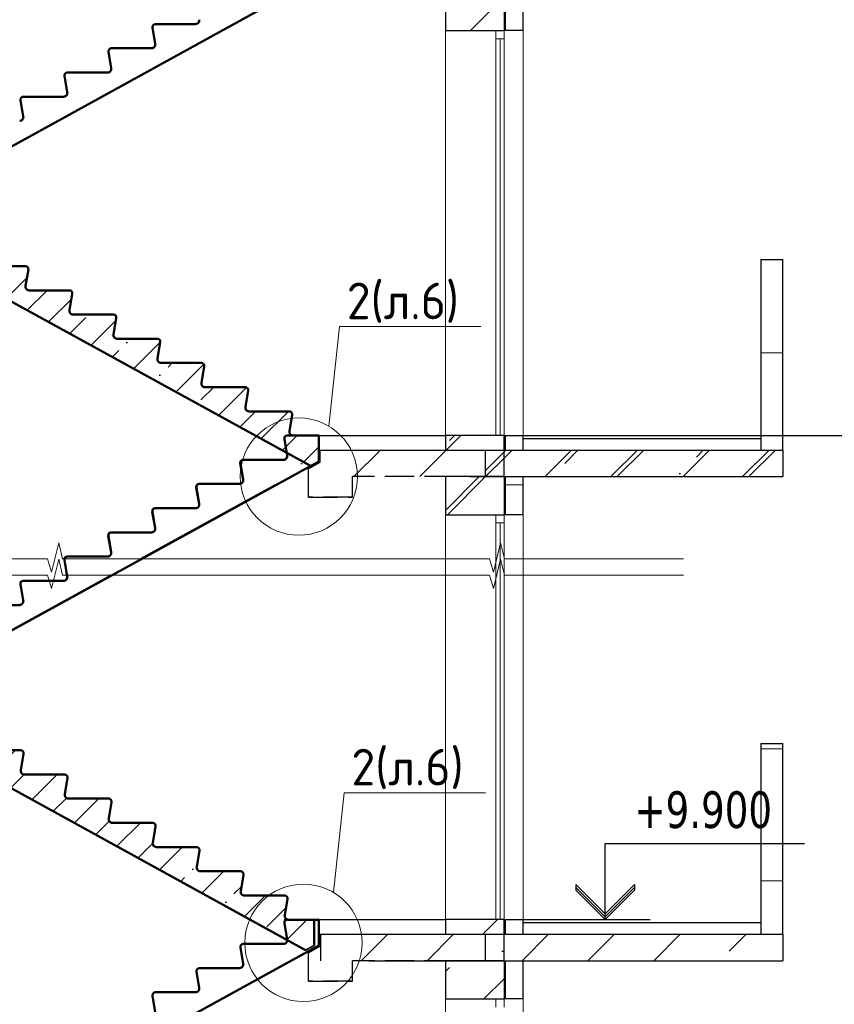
# Model space of a CAD drawing. Header units: millimetres. Extents: x 259029 to 2494469, y -731578 to -57567.
# Tile 45 of 207: x 372904 to 378460, y -640483 to -633771. Entities that reach past the tile are written whole.
import ezdxf
from ezdxf import colors
from ezdxf.entities.mleader import LeaderData, LeaderLine
from ezdxf.math import Vec2, Vec3

# ---------------------------------------------------------------- set-up
doc = ezdxf.new("R2010")
doc.units = ezdxf.units.MM
doc.linetypes.add('______2', pattern=[270, 200, -70])
for name, color, linetype, lineweight in [('Standard', 7, 'Continuous', 25), ('Общий01', 7, 'Continuous', 13), ('ПЛИТА', 152, 'Continuous', 35), ('Размеры кладочные', 3, 'Continuous', 20), ('РАЗРЕЗЫ', 10, 'Continuous', 60), ('Символы 0.20', 1, 'Continuous', 20), ('Стена', 7, 'Continuous', 50), ('Стена_ бетон несущ.', 253, 'Continuous', 70)]:
    doc.layers.add(name, color=color, linetype=linetype, lineweight=lineweight)
doc.styles.add('TAHOMA', font='tahoma.ttf')
doc.styles.add('ГОСТ', font='GOST_Common.ttf')
pattern_1 = [(45, (-451920.53, -283940.7), (-449.0128, 449.0128), []), (45, (-451471.5, -283940.7), (-449.0128, 449.0128), [793.75, -158.75, 0, -158.75])]
pattern_2 = [(45, (-451920.53, -303740.7), (-449.0128, 449.0128), []), (45, (-451471.5, -303740.7), (-449.0128, 449.0128), [793.75, -158.75, 0, -158.75])]
pattern_3 = [(0, (366591, -661691.55), (450, 450), [450, -450]), (90, (366591, -661691.55), (-450, 450), [450, -450])]
pattern_4 = [(0, (366591, -681491.55), (450, 450), [450, -450]), (90, (366591, -681491.55), (-450, 450), [450, -450])]

# ---------------------------------------------------------------- blocks, each defined once
blk = doc.blocks.new('_None')
blk = doc.blocks.new('НОВЫЙ')
at = {"layer": 'Standard', "color": 5, "linetype": 'Continuous', "lineweight": 50, "transparency": 33554687}
for p, q in [((381795.4, -472257), (381776.2, -472145.8)), ((381795.8, -472121.9), (382011.4, -472121.7)), ((382011.4, -472121.9), (381835.3, -472121.9)), ((382011.4, -472121.9), (382011.4, -472297.6)), ((378952.4, -473979.3), (382011.4, -472297.6)), ((381495.4, -472422), (381476.2, -472310.8)), ((381495.8, -472286.9), (381770.9, -472286.9)), ((381195.4, -472587), (381176.2, -472475.8)), ((381195.8, -472451.9), (381470.9, -472451.9)), ((380895.4, -472752), (380876.2, -472640.8)), ((380895.8, -472616.9), (381170.9, -472616.9)), ((380595.4, -472917), (380576.2, -472805.8)), ((380595.8, -472781.9), (380870.9, -472781.9)), ((380295.4, -473082), (380276.2, -472970.8)), ((380295.8, -472946.9), (380570.9, -472946.9)), ((379995.8, -473111.9), (380270.9, -473111.9)), ((379995.4, -473247), (379976.2, -473135.8)), ((379695.4, -473412), (379676.2, -473300.8)), ((379695.8, -473276.9), (379970.9, -473276.9)), ((379395.8, -473441.9), (379670.9, -473441.9)), ((379395.4, -473577), (379376.2, -473465.8)), ((379095.4, -473742), (379076.2, -473630.8)), ((379095.8, -473606.9), (379370.9, -473606.9)), ((378894.8, -473771.9), (378894.9, -473836.7)), ((378894.8, -473771.9), (378894.8, -473947.6)), ((378894.8, -473771.9), (379070.9, -473771.9))]:
    blk.add_line(p, q, dxfattribs=at)
for centre, radius, start, end in [((381795.8, -472141.9), 20, 90, 191.30993), ((381495.8, -472306.9), 20, 90, 191.30993), ((381770.9, -472261.9), 25, 270, 11.30993), ((381470.9, -472426.9), 25, 270, 11.30993), ((381195.8, -472471.9), 20, 90, 191.30993), ((380895.8, -472636.9), 20, 90, 191.30993), ((381170.9, -472591.9), 25, 270, 11.30993), ((380870.9, -472756.9), 25, 270, 11.30993), ((380595.8, -472801.9), 20, 90, 191.30993), ((380295.8, -472966.9), 20, 90, 191.30993), ((380570.9, -472921.9), 25, 270, 11.30993), ((379995.8, -473131.9), 20, 90, 191.30993), ((380270.9, -473086.9), 25, 270, 11.30993), ((379970.9, -473251.9), 25, 270, 11.30993), ((379695.8, -473296.9), 20, 90, 191.30993), ((379395.8, -473461.9), 20, 90, 191.30993), ((379670.9, -473416.9), 25, 270, 11.30993), ((379370.9, -473581.9), 25, 270, 11.30993), ((379095.8, -473626.9), 20, 90, 191.30993), ((379070.9, -473746.9), 25, 270, 11.30993)]:
    blk.add_arc(centre, radius, start, end, dxfattribs=at)
at = {"layer": 'РАЗРЕЗЫ', "color": 5, "lineweight": 35}
for p, q in [((382011.4, -472297.6), (382011.4, -472121.9)), ((382011.4, -472297.6), (382011.4, -472297.6)), ((378894.8, -473947.6), (378894.8, -473771.9)), ((378952.4, -473979.3), (378894.8, -473947.6))]:
    blk.add_line(p, q, dxfattribs=at)
blk = doc.blocks.new('марш2')
at = {"layer": 'РАЗРЕЗЫ', "lineweight": -2}
h = blk.add_hatch(dxfattribs=at)
h.set_pattern_fill('ANSI35', color=256, scale=50)
h.paths.add_polyline_path([(519266.6, -473418), (519247, -473531.5, 0.457423), (519271.7, -473560.2), (519546.8, -473560.2, -0.457423), (519566.6, -473583), (519547, -473696.5, 0.457423), (519571.7, -473725.2), (519846.8, -473725.2, -0.457423), (519866.6, -473748), (519847, -473861.5, 0.457423), (519871.7, -473890.2), (520146.8, -473890.2, -0.457423), (520166.6, -473913), (520147, -474026.5, 0.457423), (520171.7, -474055.2), (520446.8, -474055.2, -0.457423), (520466.6, -474078), (520447, -474191.5, 0.457423), (520471.7, -474220.2), (520746.8, -474220.2, -0.457423), (520766.6, -474243), (520747, -474356.5, 0.457423), (520771.7, -474385.2), (521046.8, -474385.2, -0.457423), (521066.6, -474408), (521047, -474521.5, 0.457423), (521071.7, -474550.2), (521346.8, -474550.2, -0.457423), (521366.6, -474573), (521347, -474686.5, 0.457423), (521371.7, -474715.2), (521646.8, -474715.2, -0.457423), (521666.6, -474738), (521647, -474851.5, 0.457423), (521671.7, -474880.2), (521946.8, -474880.2, -0.457423), (521966.6, -474903), (521947, -475016.5, 0.457423), (521971.7, -475045.2), (522147.9, -475045.2), (522147.9, -475220.9), (522090.2, -475252.5), (519031.2, -473570.9), (519031.2, -473395), (519246.9, -473395.2, -0.457187)])
at = {"layer": 'РАЗРЕЗЫ', "color": 2, "lineweight": -2, "xscale": -1}
blk.add_blockref('НОВЫЙ', (901042.6, -1273.3), dxfattribs=at)

msp = doc.modelspace()

# ---------------------------------------------------------------- hatches: boundary and pattern name
at = {"layer": 'Standard', "linetype": 'Continuous', "lineweight": 13}
h = msp.add_hatch(dxfattribs=at)
h.set_pattern_fill('____', scale=450, style=0, pattern_type=2)
h.set_pattern_definition(pattern_3)
h.paths.add_polyline_path([(377957.7, -636705.6), (378107.7, -636705.6), (378107.7, -635405.6), (377957.7, -635405.6)], flags=0)
h = msp.add_hatch(dxfattribs=at)
h.set_pattern_fill('____', scale=450, style=0, pattern_type=2)
h.set_pattern_definition(pattern_4)
h.paths.add_polyline_path([(377957.7, -636705.6), (378107.7, -636705.6), (378107.7, -635405.6), (377957.7, -635405.6)], flags=0)
h = msp.add_hatch(dxfattribs=at)
h.set_pattern_fill('____', scale=450, style=0, pattern_type=2)
h.set_pattern_definition(pattern_3)
h.paths.add_polyline_path([(376337.7, -637145.6), (376337.7, -636885.6), (376217.7, -636885.6), (376217.7, -637145.6)], flags=0)
h = msp.add_hatch(dxfattribs=at)
h.set_pattern_fill('____', scale=450, style=0, pattern_type=2)
h.set_pattern_definition(pattern_4)
h.paths.add_polyline_path([(376337.7, -637145.6), (376337.7, -636885.6), (376217.7, -636885.6), (376217.7, -637145.6)], flags=0)
h = msp.add_hatch(dxfattribs=at)
h.set_pattern_fill('____', scale=450, style=0, pattern_type=2)
h.set_pattern_definition(pattern_3)
h.paths.add_polyline_path([(377957.7, -640005.6), (378107.7, -640005.6), (378107.7, -638705.6), (377957.7, -638705.6)], flags=0)
at = {"layer": 'Стена_ бетон несущ.', "linetype": 'Continuous', "lineweight": 13}
h = msp.add_hatch(dxfattribs=at)
h.set_pattern_fill('ANSI35', color=9, scale=100, style=0)
h.set_pattern_definition(pattern_2)
h.paths.add_polyline_path([(376207.7, -633845.6), (376207.7, -633585.6), (375807.7, -633585.6), (375807.7, -633845.6)], flags=0)
h = msp.add_hatch(dxfattribs=at)
h.set_pattern_fill('ANSI35', color=9, scale=100, style=0)
h.set_pattern_definition(pattern_1)
h.paths.add_polyline_path([(375807.7, -636705.6), (376207.7, -636705.6), (376207.7, -636605.6), (375807.7, -636605.6)], flags=0)
h = msp.add_hatch(dxfattribs=at)
h.set_pattern_fill('ANSI35', color=9, scale=100, style=0)
h.set_pattern_definition(pattern_2)
h.paths.add_polyline_path([(375807.7, -636705.6), (376207.7, -636705.6), (376207.7, -636605.6), (375807.7, -636605.6)], flags=0)
at = {"layer": 'Стена_ бетон несущ.', "linetype": 'Continuous', "lineweight": 25}
h = msp.add_hatch(dxfattribs=at)
h.set_pattern_fill('ANSI35', scale=100, style=0)
h.set_pattern_definition(pattern_2)
h.paths.add_polyline_path([(374707.7, -636885.6), (376077.8, -636885.6), (376077.8, -636705.6), (374707.7, -636705.6)])
at = {"layer": 'Стена_ бетон несущ.', "linetype": 'Continuous', "lineweight": 13}
h = msp.add_hatch(dxfattribs=at)
h.set_pattern_fill('ANSI35', scale=100, style=0)
h.set_pattern_definition(pattern_1)
h.paths.add_polyline_path([(376077.8, -636885.6), (376207.7, -636885.6), (376207.7, -636705.6), (376077.8, -636705.6)], flags=0)
h = msp.add_hatch(dxfattribs=at)
h.set_pattern_fill('ANSI35', scale=100, style=0)
h.set_pattern_definition(pattern_2)
h.paths.add_polyline_path([(376077.8, -636885.6), (376207.7, -636885.6), (376207.7, -636705.6), (376077.8, -636705.6)], flags=0)
at = {"layer": 'Стена_ бетон несущ.', "linetype": 'Continuous', "lineweight": 25}
h = msp.add_hatch(dxfattribs=at)
h.set_pattern_fill('ANSI35', scale=100, style=0)
h.set_pattern_definition(pattern_1)
h.paths.add_polyline_path([(376207.7, -636705.6), (376207.7, -636885.6), (378107.7, -636885.6), (378107.7, -636705.6)])
h = msp.add_hatch(dxfattribs=at)
h.set_pattern_fill('ANSI35', scale=100, style=0)
h.set_pattern_definition(pattern_2)
h.paths.add_polyline_path([(376207.7, -636705.6), (376207.7, -636885.6), (378107.7, -636885.6), (378107.7, -636705.6)])
at = {"layer": 'Стена_ бетон несущ.', "linetype": 'Continuous', "lineweight": 13}
h = msp.add_hatch(dxfattribs=at)
h.set_pattern_fill('ANSI35', color=9, scale=100, style=0)
h.set_pattern_definition(pattern_1)
h.paths.add_polyline_path([(376207.7, -637145.6), (376207.7, -636885.6), (375807.7, -636885.6), (375807.7, -637145.6)], flags=0)
h = msp.add_hatch(dxfattribs=at)
h.set_pattern_fill('ANSI35', color=9, scale=100, style=0)
h.set_pattern_definition(pattern_2)
h.paths.add_polyline_path([(376207.7, -637145.6), (376207.7, -636885.6), (375807.7, -636885.6), (375807.7, -637145.6)], flags=0)
h = msp.add_hatch(dxfattribs=at)
h.set_pattern_fill('ANSI35', color=9, scale=100, style=0)
h.set_pattern_definition(pattern_1)
h.paths.add_polyline_path([(375807.7, -640005.6), (376207.7, -640005.6), (376207.7, -639905.6), (375807.7, -639905.6)], flags=0)
at = {"layer": 'Стена_ бетон несущ.', "linetype": 'Continuous', "lineweight": 25}
h = msp.add_hatch(dxfattribs=at)
h.set_pattern_fill('ANSI35', scale=100, style=0)
h.set_pattern_definition([(45, (-451670.5, -283940.7), (-449.0128, 449.0128), []), (45, (-451221.46, -283940.7), (-449.0128, 449.0128), [793.75, -158.75, 0, -158.75])])
h.paths.add_polyline_path([(374957.7, -640185.6), (376327.8, -640185.6), (376327.8, -640005.6), (374957.7, -640005.6)])
h = msp.add_hatch(dxfattribs=at)
h.set_pattern_fill('ANSI35', scale=100, style=0)
h.set_pattern_definition(pattern_1)
h.paths.add_polyline_path([(376207.7, -640005.6), (376207.7, -640185.6), (378107.7, -640185.6), (378107.7, -640005.6)])
at = {"layer": 'Стена_ бетон несущ.', "linetype": 'Continuous', "lineweight": 13}
h = msp.add_hatch(dxfattribs=at)
h.set_pattern_fill('ANSI35', color=9, scale=100, style=0)
h.set_pattern_definition(pattern_1)
h.paths.add_polyline_path([(376207.7, -640445.6), (376207.7, -640185.6), (375807.7, -640185.6), (375807.7, -640445.6)], flags=0)

# ---------------------------------------------------------------- linework, layer by layer
at = {"color": 0}
for p, q in [((376337.7, -636605.6), (380420.5, -636605.6)), ((376244.7, -639904.6), (377202.9, -639904.6))]:
    msp.add_line(p, q, dxfattribs=at)
at = {"layer": 'Standard', "color": 5, "linetype": 'Continuous', "lineweight": 50, "transparency": 33554687}
for p, q in [((371885.1, -635163.2), (374736, -633595.9)), ((373828.1, -633935.9), (373808.8, -633824.7)), ((373828.5, -633800.8), (374103.6, -633800.8)), ((373528.1, -634100.9), (373508.8, -633989.7)), ((373528.5, -633965.8), (373803.6, -633965.8)), ((373228.5, -634130.8), (373503.6, -634130.8)), ((373228.1, -634265.9), (373208.8, -634154.7)), ((372928.1, -634430.9), (372908.8, -634319.7)), ((372928.5, -634295.8), (373203.6, -634295.8))]:
    msp.add_line(p, q, dxfattribs=at)
at = {"layer": 'Standard', "color": 7, "linetype": 'Continuous', "lineweight": 13}
for p, q in [((376151.7, -633845.6), (376151.7, -633901.6)), ((376207.7, -633901.6), (376207.7, -633845.6)), ((376151.7, -633901.6), (376151.7, -636605.6)), ((376151.7, -633901.6), (376151.7, -636605.6)), ((376151.7, -633901.6), (376207.7, -633901.6)), ((376179.7, -636604.6), (376179.7, -633901.6)), ((376179.7, -636604.6), (376179.7, -633901.6)), ((376207.7, -636605.6), (376207.7, -633901.6)), ((376207.7, -636605.6), (376207.7, -633901.6)), ((376151.7, -637145.6), (376151.7, -637201.6)), ((376151.7, -637145.6), (376151.7, -637201.6)), ((376207.7, -637201.6), (376207.7, -637145.6)), ((376207.7, -637201.6), (376207.7, -637145.6)), ((376151.7, -637201.6), (376151.7, -639905.6)), ((376151.7, -637201.6), (376207.7, -637201.6)), ((376151.7, -637201.6), (376151.7, -639905.6)), ((376151.7, -637201.6), (376207.7, -637201.6)), ((376179.7, -639904.6), (376179.7, -637201.6)), ((376179.7, -639904.6), (376179.7, -637201.6)), ((376207.7, -639905.6), (376207.7, -637201.6)), ((376207.7, -639905.6), (376207.7, -637201.6)), ((376151.7, -640445.6), (376151.7, -640501.6)), ((376207.7, -640501.6), (376207.7, -640445.6))]:
    msp.add_line(p, q, dxfattribs=at)
at = {"layer": 'Standard', "color": 7, "linetype": '______2', "lineweight": 30}
for p, q in [((374954.1, -636787.4), (374954.1, -636705.6)), ((374873.8, -636831.6), (374954.1, -636787.4)), ((374873.8, -637025.6), (374873.8, -636831.6)), ((375173.8, -637025.6), (375173.8, -636885.6)), ((375863.8, -636885.6), (375173.8, -636885.6)), ((374873.8, -637025.6), (374873.8, -636930.6)), ((375173.8, -637025.6), (374873.8, -637025.6)), ((375173.8, -637025.6), (374873.8, -637025.6)), ((374873.8, -637025.6), (375173.8, -637025.6)), ((375173.8, -637025.6), (374873.8, -637025.6)), ((374954.1, -640087.4), (374954.1, -640005.6)), ((374873.8, -640131.6), (374954.1, -640087.4)), ((374873.8, -640325.6), (374873.8, -640131.6)), ((374873.8, -640325.6), (374873.8, -640230.6)), ((375173.8, -640325.6), (375173.8, -640185.6)), ((375863.8, -640185.6), (375173.8, -640185.6)), ((375173.8, -640325.6), (374873.8, -640325.6)), ((375173.8, -640325.6), (374873.8, -640325.6)), ((374873.8, -640325.6), (375173.8, -640325.6)), ((375173.8, -640325.6), (374873.8, -640325.6))]:
    msp.add_line(p, q, dxfattribs=at)
at = {"layer": 'Standard', "color": 7, "linetype": 'Continuous', "lineweight": 25}
for p, q in [((376207.7, -636885.6), (376207.7, -636705.6)), ((376207.7, -636885.6), (376207.7, -636705.6)), ((376896.2, -639905.6), (376896.2, -639385.6)), ((376896.2, -639385.6), (378256.2, -639385.6)), ((376696.2, -639665.6), (376896.2, -639865.6)), ((376696.2, -639665.6), (376696.2, -639685.6)), ((376896.2, -639885.6), (376696.2, -639685.6)), ((376696.2, -639685.6), (376696.2, -639705.6)), ((376896.2, -639865.6), (377096.2, -639665.6)), ((377096.2, -639685.6), (376896.2, -639885.6)), ((377096.2, -639665.6), (377096.2, -639685.6)), ((377096.2, -639685.6), (377096.2, -639705.6)), ((376896.2, -639905.6), (376696.2, -639705.6)), ((377096.2, -639705.6), (376896.2, -639905.6)), ((376207.7, -640185.6), (376207.7, -640005.6))]:
    msp.add_line(p, q, dxfattribs=at)
at = {"layer": 'Standard', "color": 1, "linetype": 'Continuous', "lineweight": 50, "transparency": 33554687}
for p, q in [((374427.3, -636905.7), (374408.1, -636794.6)), ((373732.4, -637447.1), (374643.3, -636946.4)), ((374127.7, -636935.6), (374402.8, -636935.6)), ((374127.3, -637070.7), (374108.1, -636959.6)), ((373827.3, -637235.7), (373808.1, -637124.6)), ((373827.7, -637100.6), (374102.8, -637100.6)), ((373527.7, -637265.6), (373802.8, -637265.6)), ((373527.3, -637400.7), (373508.1, -637289.6)), ((373227.7, -637430.6), (373502.8, -637430.6)), ((372116.8, -638335.1), (373531.1, -637557.7)), ((372927.3, -637730.7), (372908.1, -637619.6)), ((372927.7, -637595.6), (373202.8, -637595.6)), ((373227.3, -637565.7), (373225.9, -637557.7))]:
    msp.add_line(p, q, dxfattribs=at)
at = {"layer": 'Standard', "color": 5, "linetype": 'Continuous', "lineweight": 50, "transparency": 33554687}
for centre, radius, start, end in [((374103.6, -633775.8), 25, 270, 11.30993), ((373828.5, -633820.8), 20, 90, 191.30993), ((373528.5, -633985.8), 20, 90, 191.30993), ((373803.6, -633940.8), 25, 270, 11.30993), ((373228.5, -634150.8), 20, 90, 191.30993), ((373503.6, -634105.8), 25, 270, 11.30993), ((373203.6, -634270.8), 25, 270, 11.30993), ((372928.5, -634315.8), 20, 90, 191.30993), ((372903.6, -634435.8), 25, 270, 11.30993)]:
    msp.add_arc(centre, radius, start, end, dxfattribs=at)
at = {"layer": 'Standard', "color": 1, "linetype": 'Continuous', "lineweight": 50, "transparency": 33554687}
for centre, radius, start, end in [((374427.7, -636790.6), 20, 90, 191.30993), ((374127.7, -636955.6), 20, 90, 191.30993), ((374402.8, -636910.6), 25, 270, 11.30993), ((374102.8, -637075.6), 25, 270, 11.30993), ((373827.7, -637120.6), 20, 90, 191.30993), ((373527.7, -637285.6), 20, 90, 191.30993), ((373802.8, -637240.6), 25, 270, 11.30993), ((373502.8, -637405.6), 25, 270, 11.30993), ((373227.7, -637450.6), 20, 90, 169.72002), ((372927.7, -637615.6), 20, 90, 191.30993), ((373202.8, -637570.6), 25, 270, 11.30993), ((372902.8, -637735.6), 25, 270, 11.30993)]:
    msp.add_arc(centre, radius, start, end, dxfattribs=at)
at = {"layer": 'Общий01', "color": 7, "linetype": 'Continuous', "lineweight": 25}
for p, q in [((374738.9, -636605.6), (375807.7, -636605.6)), ((374748.1, -636605.6), (375807.7, -636605.6)), ((374944.1, -636605.6), (375807.7, -636605.6)), ((376337.7, -636625.6), (377957.7, -636625.6)), ((376337.7, -636625.6), (377957.7, -636625.6)), ((374953.1, -636705.6), (378107.7, -636705.6)), ((374953.1, -636705.6), (378107.7, -636705.6)), ((375973.7, -636885.6), (378107.7, -636885.6)), ((374707.7, -639905.6), (375807.7, -639905.6)), ((374944.1, -639905.6), (375807.7, -639905.6)), ((376337.7, -639925.6), (377957.7, -639925.6)), ((374957.7, -640185.6), (374957.7, -640005.6)), ((375007.7, -640005.6), (378107.7, -640005.6)), ((375283.8, -640185.6), (378107.7, -640185.6))]:
    msp.add_line(p, q, dxfattribs=at)
at = {"layer": 'ПЛИТА', "color": 0, "lineweight": 0}
for p, q in [((374944.1, -636655.6), (374944.1, -636605.6)), ((374944.1, -639955.6), (374944.1, -639905.6))]:
    msp.add_line(p, q, dxfattribs=at)
at = {"layer": 'ПЛИТА', "color": 0, "lineweight": 30}
for p, q in [((374954.1, -636705.6), (375863.8, -636705.6)), ((374954.1, -640005.6), (375863.8, -640005.6))]:
    msp.add_line(p, q, dxfattribs=at)
at = {"layer": 'Размеры кладочные'}
for points in [[(374418.2, -637447.1), (373195.3, -637447.1), (373169.7, -637336.7), (373120.9, -637537), (373093.3, -637447.1), (371404.3, -637447.1)], [(377432, -637447.1), (376209.1, -637447.1), (376183.5, -637336.7), (376134.7, -637537), (376107.2, -637447.1), (374418.2, -637447.1)], [(374418.2, -637557.7), (373195.3, -637557.7), (373169.7, -637447.3), (373120.9, -637647.6), (373093.3, -637557.7), (371404.3, -637557.7)], [(377432, -637557.7), (376209.1, -637557.7), (376183.5, -637447.3), (376134.7, -637647.6), (376107.2, -637557.7), (374418.2, -637557.7)]]:
    msp.add_lwpolyline(points, dxfattribs=at)
at = {"layer": 'РАЗРЕЗЫ', "color": 2, "lineweight": -2}
for p, q in [((374796.9, -636862.4), (374944.1, -636781.5)), ((374796.9, -640162.4), (374944.1, -640081.5))]:
    msp.add_line(p, q, dxfattribs=at)
at = {"layer": 'Символы 0.20'}
for centre in [(374807.5, -636885.6), (374838.8, -640063.8)]:
    msp.add_circle(centre, 400, dxfattribs=at)
at = {"layer": 'Стена', "color": 34, "linetype": 'Continuous', "lineweight": 25}
for p, q in [((376217.7, -633845.6), (376217.7, -633585.6)), ((376337.7, -633845.6), (376337.7, -633585.6)), ((376337.7, -633845.6), (376207.7, -633845.6)), ((377957.7, -635405.6), (377957.7, -636705.6)), ((377957.7, -635405.6), (377957.7, -636705.6)), ((377957.7, -635405.6), (378107.7, -635405.6)), ((378107.7, -636705.6), (378107.7, -635405.6)), ((378107.7, -636705.6), (378107.7, -635405.6)), ((376207.7, -636605.6), (376337.7, -636605.6)), ((376207.7, -636605.6), (376337.7, -636605.6)), ((376217.7, -636705.6), (376217.7, -636605.6)), ((376217.7, -636705.6), (376217.7, -636605.6)), ((376337.7, -636705.6), (376337.7, -636605.6)), ((376337.7, -636705.6), (376337.7, -636605.6)), ((376217.7, -637145.6), (376217.7, -636885.6)), ((376217.7, -637145.6), (376217.7, -636885.6)), ((376337.7, -637145.6), (376337.7, -636885.6)), ((376337.7, -637145.6), (376337.7, -636885.6)), ((376337.7, -637145.6), (376207.7, -637145.6)), ((376337.7, -637145.6), (376207.7, -637145.6)), ((377957.7, -638705.6), (378107.7, -638705.6)), ((377957.7, -638705.6), (377957.7, -640005.6)), ((378107.7, -640005.6), (378107.7, -638705.6)), ((376207.7, -639905.6), (376337.7, -639905.6)), ((376217.7, -640005.6), (376217.7, -639905.6)), ((376337.7, -640005.6), (376337.7, -639905.6)), ((376217.7, -640445.6), (376217.7, -640185.6)), ((376337.7, -640445.6), (376337.7, -640185.6)), ((376337.7, -640445.6), (376207.7, -640445.6))]:
    msp.add_line(p, q, dxfattribs=at)
at = {"layer": 'Стена', "color": 34, "linetype": 'Continuous', "lineweight": 13}
for p, q in [((376337.7, -636605.6), (376337.7, -633845.6)), ((376337.7, -636605.6), (376337.7, -633845.6)), ((376337.7, -639905.6), (376337.7, -637145.6)), ((376337.7, -639905.6), (376337.7, -637145.6)), ((376337.7, -643205.6), (376337.7, -640445.6))]:
    msp.add_line(p, q, dxfattribs=at)
at = {"layer": 'Стена_ бетон несущ.', "color": 9, "linetype": 'Continuous', "lineweight": 25}
for p, q in [((375807.7, -633585.6), (375807.7, -633845.6)), ((376207.7, -633585.6), (376207.7, -633845.6)), ((375807.7, -633845.6), (376207.7, -633845.6)), ((375807.7, -636605.6), (375807.7, -636705.6)), ((376207.7, -636605.6), (375807.7, -636605.6)), ((375807.7, -636605.6), (375807.7, -636705.6)), ((376207.7, -636605.6), (375807.7, -636605.6)), ((375807.7, -636605.6), (375807.7, -636705.6)), ((376207.7, -636705.6), (376207.7, -636605.6)), ((376207.7, -636705.6), (376207.7, -636605.6)), ((376207.7, -636885.6), (375807.7, -636885.6)), ((376207.7, -636885.6), (375807.7, -636885.6)), ((376207.7, -636885.6), (375807.7, -636885.6)), ((376207.7, -636885.6), (375807.7, -636885.6)), ((375807.7, -636885.6), (375807.7, -637145.6)), ((375807.7, -636885.6), (375807.7, -637145.6)), ((376207.7, -636885.6), (376207.7, -637145.6)), ((376207.7, -636885.6), (376207.7, -637145.6)), ((375807.7, -637145.6), (376207.7, -637145.6)), ((375807.7, -637145.6), (376207.7, -637145.6)), ((375807.7, -639905.6), (375807.7, -640005.6)), ((376207.7, -639905.6), (375807.7, -639905.6)), ((375807.7, -639905.6), (375807.7, -640005.6)), ((376207.7, -640005.6), (376207.7, -639905.6)), ((376207.7, -640185.6), (375807.7, -640185.6)), ((376207.7, -640185.6), (375807.7, -640185.6)), ((375807.7, -640185.6), (375807.7, -640445.6)), ((376207.7, -640185.6), (376207.7, -640445.6)), ((375807.7, -640445.6), (376207.7, -640445.6))]:
    msp.add_line(p, q, dxfattribs=at)
at = {"layer": 'Стена_ бетон несущ.', "color": 9, "linetype": 'Continuous', "lineweight": 13}
for p, q in [((375807.7, -633845.6), (375807.7, -636605.6)), ((375807.7, -633845.6), (375807.7, -636605.6)), ((375807.7, -637145.6), (375807.7, -639905.6)), ((375807.7, -637145.6), (375807.7, -639905.6)), ((375807.7, -640445.6), (375807.7, -643205.6))]:
    msp.add_line(p, q, dxfattribs=at)
at = {"layer": 'Стена_ бетон несущ.', "color": 7, "linetype": 'Continuous', "lineweight": 25}
for p, q in [((376077.8, -636705.6), (376077.8, -636885.6)), ((376077.8, -636705.6), (376077.8, -636885.6)), ((376207.7, -636885.6), (376207.7, -636705.6)), ((376207.7, -636885.6), (376207.7, -636705.6)), ((378107.7, -636705.6), (378107.7, -636885.6)), ((378107.7, -636705.6), (378107.7, -636885.6)), ((376077.8, -640005.6), (376077.8, -640185.6)), ((376207.7, -640185.6), (376207.7, -640005.6)), ((378107.7, -640005.6), (378107.7, -640185.6))]:
    msp.add_line(p, q, dxfattribs=at)

# ---------------------------------------------------------------- block references
at = {"layer": 'РАЗРЕЗЫ', "color": 2, "lineweight": -2}
for name, p in [('марш2', (-147203.8, -161560.6)), ('НОВЫЙ', (-7067.3, -164483.9)), ('марш2', (-147236.3, -164860.6)), ('НОВЫЙ', (-7067.3, -167783.9))]:
    msp.add_blockref(name, p, dxfattribs=at)

# ---------------------------------------------------------------- texts
at = {"layer": 'Standard', "color": 7, "linetype": 'Continuous', "lineweight": 25, "insert": (377096.2, -639285.6), "char_height": 250, "width": 1028.162, "attachment_point": 7, "style": 'TAHOMA'}
msp.add_mtext('{\\W0.86;+9.900}', dxfattribs=at)

# ---------------------------------------------------------------- leaders
at = {"layer": 'Символы 0.20'}
ml = msp.add_multileader_mtext('Standard', dxfattribs=at)
ml.set_content('3(л.6)', color=256, style='ГОСТ')
ml.set_leader_properties(color=256, linetype='ByLayer', lineweight=-1)
ml.set_arrow_properties(name='NONE')
ml.build(insert=Vec2(0, 0))
ml.multileader.update_dxf_attribs({"text_left_attachment_type": 6, "text_right_attachment_type": 6, "dogleg_length": 0.25, "arrow_head_size": 200, "scale": 100})
ctx = ml.context
ctx.base_point, ctx.scale, ctx.char_height, ctx.arrow_head_size, ctx.landing_gap_size, ctx.plane_origin = Vec3(354202.3, -635860.7), 100, 250, 200, 25, Vec3(354686.6, -636162.5)
ctx.left_attachment, ctx.right_attachment = 6, 6
notes = []
notes.append((ctx, [(0, (1, 1, 0), (354177.3, -635860.7), (1, 0), 25, [(0, [(353503.5, -635272.7)], 0, [])])]))
ctx.mtext.insert, ctx.mtext.width, ctx.mtext.defined_height, ctx.mtext.flow_direction = Vec3(354227.3, -635560.7), 1094.387, 742.8, 5
ml = msp.add_multileader_mtext('Standard', dxfattribs=at)
ml.set_content('2(л.6)', color=256, style='ГОСТ')
ml.set_leader_properties(color=256, linetype='ByLayer', lineweight=-1)
ml.set_arrow_properties(name='NONE')
ml.build(insert=Vec2(0, 0))
ml.multileader.update_dxf_attribs({"text_left_attachment_type": 6, "text_right_attachment_type": 6, "dogleg_length": 0.25, "arrow_head_size": 200, "scale": 100})
ctx = ml.context
ctx.base_point, ctx.scale, ctx.char_height, ctx.arrow_head_size, ctx.landing_gap_size, ctx.plane_origin = Vec3(371201.7, -636165), 100, 250, 200, 25, Vec3(373531.1, -636102.1)
ctx.left_attachment, ctx.right_attachment = 6, 6
notes.append((ctx, [(1, (1, 1, 0), (372026.7, -636165), (-1, 0), 25, [(0, [(372015.1, -635390.5)], 0, [])])]))
ctx.mtext.insert, ctx.mtext.width, ctx.mtext.defined_height, ctx.mtext.flow_direction = Vec3(371226.7, -635865), 1094.387, 742.8, 5
ml = msp.add_multileader_mtext('Standard', dxfattribs=at)
ml.set_content('1(л.6)', color=256, style='ГОСТ')
ml.set_leader_properties(color=256, linetype='ByLayer', lineweight=-1)
ml.set_arrow_properties(name='NONE')
ml.build(insert=Vec2(0, 0))
ml.multileader.update_dxf_attribs({"text_left_attachment_type": 6, "text_right_attachment_type": 6, "dogleg_length": 0.25, "arrow_head_size": 200, "scale": 100})
ctx = ml.context
ctx.base_point, ctx.scale, ctx.char_height, ctx.arrow_head_size, ctx.landing_gap_size, ctx.plane_origin = Vec3(356474.8, -635799.8), 100, 250, 200, 25, Vec3(357688.9, -637934.2)
ctx.left_attachment, ctx.right_attachment = 6, 6
notes.append((ctx, [(0, (1, 1, 0), (356449.8, -635799.8), (1, 0), 25, [(0, [(356378, -636479.1)], 0, [])])]))
ctx.mtext.insert, ctx.mtext.width, ctx.mtext.flow_direction = Vec3(356499.8, -635499.8), 792.21, 5
ml = msp.add_multileader_mtext('Standard', dxfattribs=at)
ml.set_content('2(л.6)', color=256, style='ГОСТ')
ml.set_leader_properties(color=256, linetype='ByLayer', lineweight=-1)
ml.set_arrow_properties(name='NONE')
ml.build(insert=Vec2(0, 0))
ml.multileader.update_dxf_attribs({"text_left_attachment_type": 6, "text_right_attachment_type": 6, "dogleg_length": 0.25, "arrow_head_size": 200, "scale": 100})
ctx = ml.context
ctx.base_point, ctx.scale, ctx.char_height, ctx.arrow_head_size, ctx.landing_gap_size, ctx.plane_origin = Vec3(375109.3, -635862.8), 100, 250, 200, 25, Vec3(376323.4, -637997.2)
ctx.left_attachment, ctx.right_attachment = 6, 6
notes.append((ctx, [(0, (1, 1, 0), (375084.3, -635862.8), (1, 0), 25, [(0, [(375012.5, -636542.2)], 0, [])])]))
ctx.mtext.insert, ctx.mtext.width, ctx.mtext.flow_direction = Vec3(375134.3, -635562.8), 792.21, 5
ml = msp.add_multileader_mtext('Standard', dxfattribs=at)
ml.set_content('4(л.6)', color=256, style='ГОСТ')
ml.set_leader_properties(color=256, linetype='ByLayer', lineweight=-1)
ml.set_arrow_properties(name='NONE')
ml.build(insert=Vec2(0, 0))
ml.multileader.update_dxf_attribs({"text_left_attachment_type": 6, "text_right_attachment_type": 6, "dogleg_length": 0.25, "arrow_head_size": 200, "scale": 100})
ctx = ml.context
ctx.base_point, ctx.scale, ctx.char_height, ctx.arrow_head_size, ctx.landing_gap_size, ctx.plane_origin = Vec3(371040.1, -637347.9), 100, 250, 200, 25, Vec3(373531.1, -639632.1)
ctx.left_attachment, ctx.right_attachment = 6, 6
notes.append((ctx, [(1, (1, 1, 0), (371890.1, -637347.9), (-1, 0), 25, [(0, [(372047.8, -638121.8)], 0, [])])]))
ctx.mtext.insert, ctx.mtext.width, ctx.mtext.defined_height, ctx.mtext.flow_direction = Vec3(371065.1, -637047.9), 1094.387, 742.8, 5
ml = msp.add_multileader_mtext('Standard', dxfattribs=at)
ml.set_content('3(л.6)', color=256, style='ГОСТ')
ml.set_leader_properties(color=256, linetype='ByLayer', lineweight=-1)
ml.set_arrow_properties(name='NONE')
ml.build(insert=Vec2(0, 0))
ml.multileader.update_dxf_attribs({"text_left_attachment_type": 6, "text_right_attachment_type": 6, "dogleg_length": 0.25, "arrow_head_size": 200, "scale": 100})
ctx = ml.context
ctx.base_point, ctx.scale, ctx.char_height, ctx.arrow_head_size, ctx.landing_gap_size, ctx.plane_origin = Vec3(354083.5, -639163.2), 100, 250, 200, 25, Vec3(354567.8, -639465)
ctx.left_attachment, ctx.right_attachment = 6, 6
notes.append((ctx, [(0, (1, 1, 0), (354058.5, -639163.2), (1, 0), 25, [(0, [(353384.7, -638575.3)], 0, [])])]))
ctx.mtext.insert, ctx.mtext.width, ctx.mtext.defined_height, ctx.mtext.flow_direction = Vec3(354108.5, -638863.2), 1094.387, 742.8, 5
ml = msp.add_multileader_mtext('Standard', dxfattribs=at)
ml.set_content('2(л.6)', color=256, style='ГОСТ')
ml.set_leader_properties(color=256, linetype='ByLayer', lineweight=-1)
ml.set_arrow_properties(name='NONE')
ml.build(insert=Vec2(0, 0))
ml.multileader.update_dxf_attribs({"text_left_attachment_type": 6, "text_right_attachment_type": 6, "dogleg_length": 0.25, "arrow_head_size": 200, "scale": 100})
ctx = ml.context
ctx.base_point, ctx.scale, ctx.char_height, ctx.arrow_head_size, ctx.landing_gap_size, ctx.plane_origin = Vec3(375140.6, -639041), 100, 250, 200, 25, Vec3(376354.8, -641175.4)
ctx.left_attachment, ctx.right_attachment = 6, 6
notes.append((ctx, [(0, (1, 1, 0), (375115.6, -639041), (1, 0), 25, [(0, [(375043.8, -639720.4)], 0, [])])]))
ctx.mtext.insert, ctx.mtext.width, ctx.mtext.flow_direction = Vec3(375165.6, -638741), 792.21, 5
ml = msp.add_multileader_mtext('Standard', dxfattribs=at)
ml.set_content('1(л.6)', color=256, style='ГОСТ')
ml.set_leader_properties(color=256, linetype='ByLayer', lineweight=-1)
ml.set_arrow_properties(name='NONE')
ml.build(insert=Vec2(0, 0))
ml.multileader.update_dxf_attribs({"text_left_attachment_type": 6, "text_right_attachment_type": 6, "dogleg_length": 0.25, "arrow_head_size": 200, "scale": 100})
ctx = ml.context
ctx.base_point, ctx.scale, ctx.char_height, ctx.arrow_head_size, ctx.landing_gap_size, ctx.plane_origin = Vec3(356474.8, -639099.8), 100, 250, 200, 25, Vec3(357688.9, -641234.2)
ctx.left_attachment, ctx.right_attachment = 6, 6
notes.append((ctx, [(0, (1, 1, 0), (356449.8, -639099.8), (1, 0), 25, [(0, [(356378, -639779.1)], 0, [])])]))
ctx.mtext.insert, ctx.mtext.width, ctx.mtext.flow_direction = Vec3(356499.8, -638799.8), 792.21, 5
for ctx, leaders in notes:
    for number, flags, end, landing, length, lines in leaders:
        leader = LeaderData()
        leader.index, (leader.has_last_leader_line, leader.has_dogleg_vector, leader.attachment_direction) = number, flags
        leader.last_leader_point, leader.dogleg_vector, leader.dogleg_length = Vec3(end), Vec3(landing), length
        for number, points, colour, breaks in lines:
            line = LeaderLine()
            line.index, line.vertices, line.color, line.breaks = number, Vec3.list(points), colors.encode_raw_color(colour), breaks
            leader.lines.append(line)
        ctx.leaders.append(leader)

doc.saveas('drawing.dxf')
